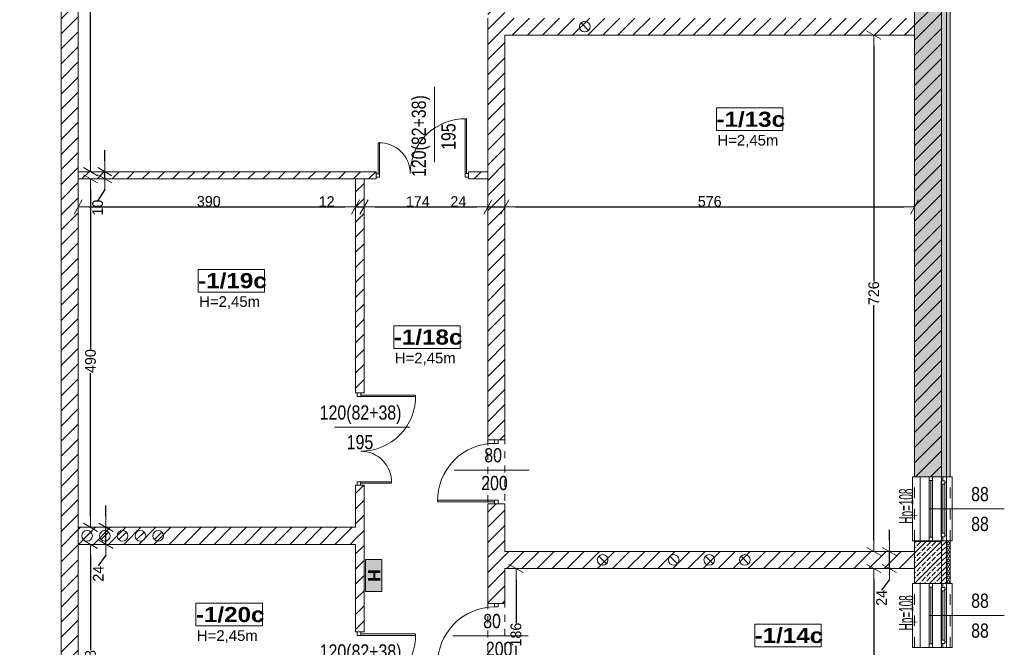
# Model space of a CAD drawing. Header units: millimetres. Extents: x -44596 to 32114, y 34976 to 82978.
# Tile 62 of 63: x 29609 to 30994, y 57358 to 58240. Entities that reach past the tile are written whole.
import ezdxf

# ---------------------------------------------------------------- set-up
doc = ezdxf.new("R2010")
doc.units = ezdxf.units.MM
doc.header["$MEASUREMENT"] = 0
doc.linetypes.add('1 LINIA PRZERYWANA', pattern=[30, 15, -15])
doc.linetypes.add('Dashed-002', pattern=[20, 10, -10])
for name, color, linetype in [('410-Fundamenty', 7, 'Continuous'), ('499-Wymiary i opisy', 7, 'Continuous'), ('MF-NR', 7, 'Continuous'), ('MF_AREA_BLOCK', 7, 'Continuous'), ('MF_KRESKOWANIE', 7, 'Continuous'), ('MF_NR', 7, 'Continuous'), ('MF_OKNA', 7, 'Continuous'), ('MF_OKNA opisy', 7, 'Continuous'), ('MF_OPISY', 7, 'Continuous'), ('MF_przerywana', 7, 'Continuous'), ('MF_SCIANY_DZIAL', 7, 'Continuous'), ('MF_SCIANY_KONSTR', 7, 'Continuous'), ('MF_WIDOK', 7, 'Continuous'), ('MF_WYM_DUŻE', 7, 'Continuous')]:
    doc.layers.add(name, color=color, linetype=linetype)
doc.styles.add('GENERATED_STYLE_2', font='txt')
doc.styles.add('GENERATED_STYLE_4', font='txt')
doc.styles.add('GENERATED_STYLE_5', font='txt')
doc.styles.add('GENERATED_STYLE_6', font='txt')
doc.dimstyles.new('GENERATED_STYLE__1', dxfattribs={"dimtxt": 15, "dimasz": 15.2, "dimexe": 0.18, "dimexo": 0.0625, "dimgap": 0.09, "dimtad": 1, "dimtih": 1, "dimtoh": 1, "dimdec": 0, "dimzin": 0, "dimdsep": 46, "dimtxsty": 'GENERATED_STYLE_2', "dimblk": 'ARROWHEAD_2', "dimblk1": 'ARROWHEAD_2', "dimblk2": 'ARROWHEAD_2', "dimcen": 0.09, "dimse1": 1, "dimse2": 1, "dimclrd": 7, "dimclre": 7, "dimclrt": 7, "dimadec": 0, "dimazin": 0, "dimtfac": 1, "dimtdec": 4, "dimtmove": 0, "dimatfit": 3, "dimfxl": 1, "dimtolj": 1, "dimtzin": 0, "dimarcsym": 0})
doc.dimstyles.new('GENERATED_STYLE__2', dxfattribs={"dimtxt": 16, "dimasz": 6.08, "dimexe": 0.18, "dimexo": 0.0625, "dimgap": 0.09, "dimtad": 1, "dimdec": 0, "dimzin": 0, "dimdsep": 46, "dimtxsty": 'GENERATED_STYLE_4', "dimblk": 'ARROWHEAD_2', "dimblk1": 'ARROWHEAD_2', "dimblk2": 'ARROWHEAD_2', "dimcen": 0.09, "dimse1": 1, "dimse2": 1, "dimclrd": 7, "dimclre": 7, "dimclrt": 7, "dimadec": 0, "dimazin": 0, "dimtfac": 1, "dimtdec": 4, "dimtmove": 0, "dimatfit": 3, "dimfxl": 1, "dimtolj": 1, "dimtzin": 0, "dimarcsym": 0})
doc.dimstyles.new('GENERATED_STYLE__6', dxfattribs={"dimtxt": 15, "dimasz": 15.2, "dimexe": 0.18, "dimexo": 0.0625, "dimgap": 0.09, "dimtad": 1, "dimdec": 0, "dimzin": 0, "dimdsep": 46, "dimtxsty": 'GENERATED_STYLE_2', "dimblk": 'ARROWHEAD_2', "dimblk1": 'ARROWHEAD_2', "dimblk2": 'ARROWHEAD_2', "dimcen": 0.09, "dimse1": 1, "dimse2": 1, "dimclrd": 7, "dimclre": 7, "dimclrt": 7, "dimadec": 0, "dimazin": 0, "dimtfac": 1, "dimtdec": 4, "dimtmove": 0, "dimatfit": 3, "dimfxl": 1, "dimtolj": 1, "dimtzin": 0, "dimarcsym": 0})
pattern_1 = [(45, (5608535.791, 4486378.817), (-10.606601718, 10.606601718), [])]
pattern_2 = [(90, (5608535.7913, 4486378.8167), (-3.4641016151, 0), [2, -4]), (90, (5608534.0592, 4486381.8167), (-3.4641016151, 0), [2, -4]), (150, (5608535.7913, 4486380.8167), (1.7320508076, 3), [2, -4]), (150, (5608532.3272, 4486380.8167), (1.7320508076, 3), [2, -4]), (210, (5608535.7913, 4486378.8167), (-1.7320508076, 3), [2, -4]), (210, (5608532.3272, 4486378.8167), (-1.7320508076, 3), [2, -4])]
pattern_3 = [(45, (5608535.791, 4486378.817), (-7.071067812, 7.071067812), [7.5, -2.5]), (45, (5608535.791, 4486385.888), (-7.071067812, 7.071067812), [7.5, -2.5])]

# ---------------------------------------------------------------- blocks, each defined once
blk = doc.blocks.new('ARROWHEAD_2')
at = {"color": 0, "linetype": 'Continuous', "lineweight": 0}
for p, q in [((0, 0), (-1, 0)), ((-0.378, -0.655), (0.378, 0.655))]:
    blk.add_line(p, q, dxfattribs=at)
blk = doc.blocks.new('*D57')
at = {"layer": '499-Wymiary i opisy', "color": 7, "linetype": 'Continuous', "lineweight": -2}
for p, q in [((29570.7, 58515.4), (29570.7, 57943.2)), ((29570.7, 57326.6), (29570.7, 57907.6))]:
    blk.add_line(p, q, dxfattribs=at)
at = {"layer": 'Defpoints', "color": 0}
for p in [(29570.7, 58521.5), (29667.2, 58521.5), (29641.2, 57320.5)]:
    blk.add_point(p, dxfattribs=at)
at = {"layer": '499-Wymiary i opisy', "color": 7, "lineweight": -2, "xscale": 6.080000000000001, "yscale": 6.080000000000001, "zscale": 6.080000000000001}
for p, rotation in [((29570.7, 58521.5), 90), ((29570.7, 57320.5), 270)]:
    blk.add_blockref('ARROWHEAD_2', p, dxfattribs=dict(at, rotation=rotation))
at = {"layer": '499-Wymiary i opisy', "color": 7, "lineweight": 13, "insert": (29570.7, 57925.4), "char_height": 16, "attachment_point": 5, "rotation": 90, "style": 'GENERATED_STYLE_4'}
blk.add_mtext('\\A1;1201', dxfattribs=at)
blk = doc.blocks.new('*D58')
at = {"layer": 'Defpoints', "color": 0}
for p in [(30810, 57468.5), (30867.2, 57468.5), (30867.2, 57028.5)]:
    blk.add_point(p, dxfattribs=at)
at = {"layer": 'MF_WYM_DUŻE', "color": 7, "linetype": 'Continuous', "lineweight": -2}
for p, q in [((30810, 57453.3), (30810, 57254.1)), ((30810, 57043.7), (30810, 57220.3))]:
    blk.add_line(p, q, dxfattribs=at)
at = {"layer": 'MF_WYM_DUŻE', "color": 7, "lineweight": -2, "xscale": 15.2, "yscale": 15.2, "zscale": 15.2}
for p, rotation in [((30810, 57468.5), 90), ((30810, 57028.5), 270)]:
    blk.add_blockref('ARROWHEAD_2', p, dxfattribs=dict(at, rotation=rotation))
at = {"layer": 'MF_WYM_DUŻE', "color": 7, "lineweight": 13, "insert": (30810, 57237.2), "char_height": 15, "attachment_point": 5, "rotation": 90, "style": 'GENERATED_STYLE_2'}
blk.add_mtext('\\A1;440', dxfattribs=at)
blk = doc.blocks.new('*D59')
at = {"layer": 'Defpoints', "color": 0}
for p in [(30831.9, 57492.5), (30867.2, 57492.5), (30867.2, 57468.5)]:
    blk.add_point(p, dxfattribs=at)
at = {"layer": 'MF_WYM_DUŻE', "color": 7, "linetype": 'Continuous', "lineweight": -2}
for p, q in [((30831.9, 57507.7), (30831.9, 57522.9)), ((30831.9, 57468.5), (30831.9, 57492.5)), ((30831.9, 57453.3), (30820.9, 57438.1))]:
    blk.add_line(p, q, dxfattribs=at)
at = {"layer": 'MF_WYM_DUŻE', "color": 7, "lineweight": -2, "xscale": 15.2, "yscale": 15.2, "zscale": 15.2}
for p, rotation in [((30831.9, 57492.5), 270), ((30831.9, 57468.5), 90)]:
    blk.add_blockref('ARROWHEAD_2', p, dxfattribs=dict(at, rotation=rotation))
at = {"layer": 'MF_WYM_DUŻE', "color": 7, "lineweight": 13, "insert": (30820.9, 57427.2), "char_height": 15, "attachment_point": 5, "rotation": 90, "style": 'GENERATED_STYLE_2'}
blk.add_mtext('\\A1;24', dxfattribs=at)
blk = doc.blocks.new('*D60')
at = {"layer": 'Defpoints', "color": 0}
for p in [(30810, 58218.5), (30867.2, 58218.5), (30867.2, 57492.5)]:
    blk.add_point(p, dxfattribs=at)
at = {"layer": 'MF_WYM_DUŻE', "color": 7, "linetype": 'Continuous', "lineweight": -2}
for p, q in [((30810, 58203.3), (30810, 57872.2)), ((30810, 57507.7), (30810, 57839))]:
    blk.add_line(p, q, dxfattribs=at)
at = {"layer": 'MF_WYM_DUŻE', "color": 7, "lineweight": -2, "xscale": 15.2, "yscale": 15.2, "zscale": 15.2}
for p, rotation in [((30810, 58218.5), 90), ((30810, 57492.5), 270)]:
    blk.add_blockref('ARROWHEAD_2', p, dxfattribs=dict(at, rotation=rotation))
at = {"layer": 'MF_WYM_DUŻE', "color": 7, "lineweight": 13, "insert": (30810, 57855.6), "char_height": 15, "attachment_point": 5, "rotation": 90, "style": 'GENERATED_STYLE_2'}
blk.add_mtext('\\A1;726', dxfattribs=at)
blk = doc.blocks.new('*D65')
at = {"layer": 'Defpoints', "color": 0}
for p in [(30291.2, 57468.5), (30306.9, 57468.5), (30291.2, 57282.5)]:
    blk.add_point(p, dxfattribs=at)
at = {"layer": 'MF_WYM_DUŻE', "color": 7, "linetype": 'Continuous', "lineweight": -2}
for p, q in [((30306.9, 57453.3), (30306.9, 57391.5)), ((30306.9, 57297.7), (30306.9, 57359.6))]:
    blk.add_line(p, q, dxfattribs=at)
at = {"layer": 'MF_WYM_DUŻE', "color": 7, "lineweight": -2, "xscale": 15.2, "yscale": 15.2, "zscale": 15.2}
for p, rotation in [((30306.9, 57468.5), 90), ((30306.9, 57282.5), 270)]:
    blk.add_blockref('ARROWHEAD_2', p, dxfattribs=dict(at, rotation=rotation))
at = {"layer": 'MF_WYM_DUŻE', "color": 7, "lineweight": 13, "insert": (30306.9, 57375.6), "char_height": 15, "attachment_point": 5, "rotation": 90, "style": 'GENERATED_STYLE_2'}
blk.add_mtext('\\A1;186', dxfattribs=at)
blk = doc.blocks.new('*D68')
at = {"layer": 'Defpoints', "color": 0}
for p in [(29691.2, 57502.5), (29708.6, 57502.5), (29691.2, 57194.5)]:
    blk.add_point(p, dxfattribs=at)
at = {"layer": 'MF_WYM_DUŻE', "color": 7, "linetype": 'Continuous', "lineweight": -2}
for p, q in [((29708.6, 57487.3), (29708.6, 57353.9)), ((29708.6, 57209.7), (29708.6, 57320.5))]:
    blk.add_line(p, q, dxfattribs=at)
at = {"layer": 'MF_WYM_DUŻE', "color": 7, "lineweight": -2, "xscale": 15.2, "yscale": 15.2, "zscale": 15.2}
for p, rotation in [((29708.6, 57502.5), 90), ((29708.6, 57194.5), 270)]:
    blk.add_blockref('ARROWHEAD_2', p, dxfattribs=dict(at, rotation=rotation))
at = {"layer": 'MF_WYM_DUŻE', "color": 7, "lineweight": 13, "insert": (29708.6, 57337.2), "char_height": 15, "attachment_point": 5, "rotation": 90, "style": 'GENERATED_STYLE_2'}
blk.add_mtext('\\A1;308', dxfattribs=at)
blk = doc.blocks.new('*D69')
at = {"layer": 'Defpoints', "color": 0}
for p in [(29691.2, 57526.5), (29730.4, 57526.5), (29691.2, 57502.5)]:
    blk.add_point(p, dxfattribs=at)
at = {"layer": 'MF_WYM_DUŻE', "color": 7, "linetype": 'Continuous', "lineweight": -2}
for p, q in [((29730.4, 57541.7), (29730.4, 57556.9)), ((29730.4, 57502.5), (29730.4, 57526.5)), ((29730.4, 57487.3), (29719.5, 57472.1))]:
    blk.add_line(p, q, dxfattribs=at)
at = {"layer": 'MF_WYM_DUŻE', "color": 7, "lineweight": -2, "xscale": 15.2, "yscale": 15.2, "zscale": 15.2}
for p, rotation in [((29730.4, 57526.5), 270), ((29730.4, 57502.5), 90)]:
    blk.add_blockref('ARROWHEAD_2', p, dxfattribs=dict(at, rotation=rotation))
at = {"layer": 'MF_WYM_DUŻE', "color": 7, "lineweight": 13, "insert": (29719.5, 57461.2), "char_height": 15, "attachment_point": 5, "rotation": 90, "style": 'GENERATED_STYLE_2'}
blk.add_mtext('\\A1;24', dxfattribs=at)
blk = doc.blocks.new('*D70')
at = {"layer": 'Defpoints', "color": 0}
for p in [(29691.2, 58016.5), (29708.6, 58016.5), (29691.2, 57526.5)]:
    blk.add_point(p, dxfattribs=at)
at = {"layer": 'MF_WYM_DUŻE', "color": 7, "linetype": 'Continuous', "lineweight": -2}
for p, q in [((29708.6, 58001.3), (29708.6, 57777.1)), ((29708.6, 57541.7), (29708.6, 57743.3))]:
    blk.add_line(p, q, dxfattribs=at)
at = {"layer": 'MF_WYM_DUŻE', "color": 7, "lineweight": -2, "xscale": 15.2, "yscale": 15.2, "zscale": 15.2}
for p, rotation in [((29708.6, 58016.5), 90), ((29708.6, 57526.5), 270)]:
    blk.add_blockref('ARROWHEAD_2', p, dxfattribs=dict(at, rotation=rotation))
at = {"layer": 'MF_WYM_DUŻE', "color": 7, "lineweight": 13, "insert": (29708.6, 57760.2), "char_height": 15, "attachment_point": 5, "rotation": 90, "style": 'GENERATED_STYLE_2'}
blk.add_mtext('\\A1;490', dxfattribs=at)
blk = doc.blocks.new('*D71')
at = {"layer": 'Defpoints', "color": 0}
for p in [(29691.2, 58026.5), (29728.8, 58026.5), (29691.2, 58016.5)]:
    blk.add_point(p, dxfattribs=at)
at = {"layer": 'MF_WYM_DUŻE', "color": 7, "linetype": 'Continuous', "lineweight": -2}
for p, q in [((29728.8, 58041.7), (29728.8, 58056.9)), ((29728.8, 58016.5), (29728.8, 58026.5)), ((29728.8, 58001.3), (29718.7, 57986.1))]:
    blk.add_line(p, q, dxfattribs=at)
at = {"layer": 'MF_WYM_DUŻE', "color": 7, "lineweight": -2, "xscale": 15.2, "yscale": 15.2, "zscale": 15.2}
for p, rotation in [((29728.8, 58026.5), 270), ((29728.8, 58016.5), 90)]:
    blk.add_blockref('ARROWHEAD_2', p, dxfattribs=dict(at, rotation=rotation))
at = {"layer": 'MF_WYM_DUŻE', "color": 7, "lineweight": 13, "insert": (29718.7, 57976), "char_height": 15, "attachment_point": 5, "rotation": 90, "style": 'GENERATED_STYLE_2'}
blk.add_mtext('\\A1;10', dxfattribs=at)
blk = doc.blocks.new('*D72')
at = {"layer": 'Defpoints', "color": 0}
for p in [(29691.2, 58521.5), (29708.6, 58521.5), (29691.2, 58026.5)]:
    blk.add_point(p, dxfattribs=at)
at = {"layer": 'MF_WYM_DUŻE', "color": 7, "linetype": 'Continuous', "lineweight": -2}
for p, q in [((29708.6, 58506.3), (29708.6, 58291.1)), ((29708.6, 58041.7), (29708.6, 58257.1))]:
    blk.add_line(p, q, dxfattribs=at)
at = {"layer": 'MF_WYM_DUŻE', "color": 7, "lineweight": -2, "xscale": 15.2, "yscale": 15.2, "zscale": 15.2}
for p, rotation in [((29708.6, 58521.5), 90), ((29708.6, 58026.5), 270)]:
    blk.add_blockref('ARROWHEAD_2', p, dxfattribs=dict(at, rotation=rotation))
at = {"layer": 'MF_WYM_DUŻE', "color": 7, "lineweight": 13, "insert": (29708.6, 58274.1), "char_height": 15, "attachment_point": 5, "rotation": 90, "style": 'GENERATED_STYLE_2'}
blk.add_mtext('\\A1;495', dxfattribs=at)
blk = doc.blocks.new('*D73')
at = {"layer": 'Defpoints', "color": 0}
for p in [(30081.2, 57976.9), (29691.2, 57526.5), (30081.2, 57526.5)]:
    blk.add_point(p, dxfattribs=at)
at = {"layer": 'MF_WYM_DUŻE', "color": 7, "linetype": 'Continuous', "lineweight": -2}
blk.add_line((29706.4, 57976.9), (30066, 57976.9), dxfattribs=at)
at = {"layer": 'MF_WYM_DUŻE', "color": 7, "lineweight": -2, "xscale": 15.2, "yscale": 15.2, "zscale": 15.2, "rotation": 180}
blk.add_blockref('ARROWHEAD_2', (29691.2, 57976.9), dxfattribs=at)
at = {"layer": 'MF_WYM_DUŻE', "color": 7, "lineweight": -2, "xscale": 15.2, "yscale": 15.2, "zscale": 15.2}
blk.add_blockref('ARROWHEAD_2', (30081.2, 57976.9), dxfattribs=at)
at = {"layer": 'MF_WYM_DUŻE', "color": 7, "lineweight": 13, "insert": (29874.9, 57984.7), "char_height": 15, "attachment_point": 5, "style": 'GENERATED_STYLE_2'}
blk.add_mtext('\\A1;390', dxfattribs=at)
blk = doc.blocks.new('*D74')
at = {"layer": 'Defpoints', "color": 0}
for p in [(30093.2, 57976.9), (30093.2, 57585.5), (30081.2, 57526.5)]:
    blk.add_point(p, dxfattribs=at)
at = {"layer": 'MF_WYM_DUŻE', "color": 7, "linetype": 'Continuous', "lineweight": -2}
for p, q in [((30030.8, 57976.9), (30050.8, 57976.9)), ((30050.8, 57976.9), (30066, 57976.9)), ((30081.2, 57976.9), (30093.2, 57976.9)), ((30108.4, 57976.9), (30123.6, 57976.9))]:
    blk.add_line(p, q, dxfattribs=at)
at = {"layer": 'MF_WYM_DUŻE', "color": 7, "lineweight": -2, "xscale": 15.2, "yscale": 15.2, "zscale": 15.2}
blk.add_blockref('ARROWHEAD_2', (30081.2, 57976.9), dxfattribs=at)
at = {"layer": 'MF_WYM_DUŻE', "color": 7, "lineweight": -2, "xscale": 15.2, "yscale": 15.2, "zscale": 15.2, "rotation": 180}
blk.add_blockref('ARROWHEAD_2', (30093.2, 57976.9), dxfattribs=at)
at = {"layer": 'MF_WYM_DUŻE', "color": 7, "lineweight": 13, "insert": (30040.7, 57984.5), "char_height": 15, "attachment_point": 5, "style": 'GENERATED_STYLE_2'}
blk.add_mtext('\\A1;12', dxfattribs=at)
blk = doc.blocks.new('*D75')
at = {"layer": 'Defpoints', "color": 0}
for p in [(30267.2, 57976.9), (30093.2, 57585.5), (30267.2, 57419.5)]:
    blk.add_point(p, dxfattribs=at)
at = {"layer": 'MF_WYM_DUŻE', "color": 7, "linetype": 'Continuous', "lineweight": -2}
blk.add_line((30108.4, 57976.9), (30252, 57976.9), dxfattribs=at)
at = {"layer": 'MF_WYM_DUŻE', "color": 7, "lineweight": -2, "xscale": 15.2, "yscale": 15.2, "zscale": 15.2, "rotation": 180}
blk.add_blockref('ARROWHEAD_2', (30093.2, 57976.9), dxfattribs=at)
at = {"layer": 'MF_WYM_DUŻE', "color": 7, "lineweight": -2, "xscale": 15.2, "yscale": 15.2, "zscale": 15.2}
blk.add_blockref('ARROWHEAD_2', (30267.2, 57976.9), dxfattribs=at)
at = {"layer": 'MF_WYM_DUŻE', "color": 7, "lineweight": 13, "insert": (30168.9, 57984.5), "char_height": 15, "attachment_point": 5, "style": 'GENERATED_STYLE_2'}
blk.add_mtext('\\A1;174', dxfattribs=at)
blk = doc.blocks.new('*D76')
at = {"layer": 'Defpoints', "color": 0}
for p in [(30291.2, 57976.9), (30291.2, 57492.5), (30267.2, 57419.5)]:
    blk.add_point(p, dxfattribs=at)
at = {"layer": 'MF_WYM_DUŻE', "color": 7, "linetype": 'Continuous', "lineweight": -2}
for p, q in [((30215, 57976.9), (30236.8, 57976.9)), ((30236.8, 57976.9), (30252, 57976.9)), ((30267.2, 57976.9), (30291.2, 57976.9)), ((30306.4, 57976.9), (30321.6, 57976.9))]:
    blk.add_line(p, q, dxfattribs=at)
at = {"layer": 'MF_WYM_DUŻE', "color": 7, "lineweight": -2, "xscale": 15.2, "yscale": 15.2, "zscale": 15.2}
blk.add_blockref('ARROWHEAD_2', (30267.2, 57976.9), dxfattribs=at)
at = {"layer": 'MF_WYM_DUŻE', "color": 7, "lineweight": -2, "xscale": 15.2, "yscale": 15.2, "zscale": 15.2, "rotation": 180}
blk.add_blockref('ARROWHEAD_2', (30291.2, 57976.9), dxfattribs=at)
at = {"layer": 'MF_WYM_DUŻE', "color": 7, "lineweight": 13, "insert": (30225.9, 57984.5), "char_height": 15, "attachment_point": 5, "style": 'GENERATED_STYLE_2'}
blk.add_mtext('\\A1;24', dxfattribs=at)
blk = doc.blocks.new('*D77')
at = {"layer": 'Defpoints', "color": 0}
for p in [(30867.2, 57976.9), (30291.2, 57492.5), (30867.2, 57492.5)]:
    blk.add_point(p, dxfattribs=at)
at = {"layer": 'MF_WYM_DUŻE', "color": 7, "linetype": 'Continuous', "lineweight": -2}
blk.add_line((30306.4, 57976.9), (30852, 57976.9), dxfattribs=at)
at = {"layer": 'MF_WYM_DUŻE', "color": 7, "lineweight": -2, "xscale": 15.2, "yscale": 15.2, "zscale": 15.2, "rotation": 180}
blk.add_blockref('ARROWHEAD_2', (30291.2, 57976.9), dxfattribs=at)
at = {"layer": 'MF_WYM_DUŻE', "color": 7, "lineweight": -2, "xscale": 15.2, "yscale": 15.2, "zscale": 15.2}
blk.add_blockref('ARROWHEAD_2', (30867.2, 57976.9), dxfattribs=at)
at = {"layer": 'MF_WYM_DUŻE', "color": 7, "lineweight": 13, "insert": (30579.3, 57984.7), "char_height": 15, "attachment_point": 5, "style": 'GENERATED_STYLE_2'}
blk.add_mtext('\\A1;576', dxfattribs=at)
blk = doc.blocks.new('Okno 21')
at = {"layer": '410-Fundamenty', "color": 5, "linetype": 'Continuous', "lineweight": 13}
for p, q in [((-45, 40), (-45, 43)), ((-45, 43), (45, 43)), ((45, 43), (45, 40)), ((-45, 0), (-39.5, 0)), ((-39.5, 2.5), (-34.5, 2.5)), ((-39.5, -2.5), (-39.5, 2.5)), ((-39.5, 0), (-39.5, -2.5)), ((-34.5, 2.5), (34.5, 2.5)), ((-34.5, 2.5), (-34.5, -2.5)), ((-34.5, 2.5), (34.5, 2.5)), ((-34.5, 0), (34.5, 0)), ((34.5, -2.5), (34.5, 2.5)), ((34.5, 2.5), (39.5, 2.5)), ((39.5, 2.5), (39.5, -2.5)), ((39.5, -2.5), (39.5, 0)), ((39.5, 0), (45, 0)), ((-37, -5), (-45, -5)), ((-45, -10), (-45, -13)), ((-45, -13), (45, -13)), ((-39.5, -2.5), (-37, -2.5)), ((-34.5, -2.5), (-39.5, -2.5)), ((-37, -2.5), (-37, -5)), ((37, -5), (-37, -5)), ((34.5, -2.5), (-34.5, -2.5)), ((39.5, -2.5), (34.5, -2.5)), ((37, -5), (37, -2.5)), ((37, -2.5), (39.5, -2.5)), ((45, -5), (37, -5)), ((45, -13), (45, -10))]:
    blk.add_line(p, q, dxfattribs=at)
at = {"layer": '410-Fundamenty', "color": 5, "linetype": '1 LINIA PRZERYWANA', "lineweight": 13}
for p, q in [((-45, 40), (45, 40)), ((-45, -10), (45, -10))]:
    blk.add_line(p, q, dxfattribs=at)
at = {"layer": '410-Fundamenty', "color": 7, "linetype": 'Continuous', "lineweight": 13}
for p, q in [((-45, 15), (-45, 40)), ((45, 15), (45, 40)), ((-45, 10), (-45, 15)), ((45, 10), (45, 15)), ((-45, 0), (-45, 10)), ((-45, -5), (-45, 0)), ((-45, -5), (-45, 0)), ((45, 0), (45, 10)), ((45, -5), (45, 0)), ((45, -5), (45, 0)), ((-45, -10), (-45, -5)), ((45, -10), (45, -5))]:
    blk.add_line(p, q, dxfattribs=at)

msp = doc.modelspace()

# ---------------------------------------------------------------- hatches: boundary and pattern name
at = {"layer": '410-Fundamenty', "linetype": 'Continuous', "lineweight": 0}
h = msp.add_hatch(dxfattribs=at)
h.set_pattern_fill('Styropian', color=251, style=0, pattern_type=2)
h.set_pattern_definition(pattern_2)
h.paths.add_polyline_path([(30912.2, 59157.5), (30912.2, 57597.5), (30917.2, 57597.5), (30917.2, 59162.5)])
h = msp.add_hatch(dxfattribs=at)
h.set_pattern_fill('beton', color=251, style=0, pattern_type=2)
h.set_pattern_definition(pattern_3)
h.paths.add_polyline_path([(30897.2, 59142.5), (30897.2, 57597.5), (30912.2, 57597.5), (30912.2, 59157.5)])
h = msp.add_hatch(dxfattribs=at)
h.set_pattern_fill('beton', color=251, style=0, pattern_type=2)
h.set_pattern_definition(pattern_3)
h.paths.add_polyline_path([(30892.2, 59137.5), (30867.2, 59112.5), (30867.2, 57597.5), (30892.2, 57597.5)])
h = msp.add_hatch(dxfattribs=at)
h.set_pattern_fill('beton', color=251, style=0, pattern_type=2)
h.set_pattern_definition(pattern_3)
h.paths.add_polyline_path([(30892.2, 59137.5), (30892.2, 57597.5), (30897.2, 57597.5), (30897.2, 59142.5)])
h = msp.add_hatch(dxfattribs=at)
h.set_pattern_fill('beton', color=251, style=0, pattern_type=2)
h.set_pattern_definition(pattern_3)
h.paths.add_polyline_path([(30892.2, 57507.5), (30867.2, 57507.5), (30867.2, 57447.5), (30892.2, 57447.5)])
h = msp.add_hatch(dxfattribs=at)
h.set_pattern_fill('beton', color=251, style=0, pattern_type=2)
h.set_pattern_definition(pattern_3)
h.paths.add_polyline_path([(30892.2, 57507.5), (30892.2, 57447.5), (30897.2, 57447.5), (30897.2, 57507.5)])
h = msp.add_hatch(dxfattribs=at)
h.set_pattern_fill('beton', color=251, style=0, pattern_type=2)
h.set_pattern_definition(pattern_3)
h.paths.add_polyline_path([(30897.2, 57507.5), (30897.2, 57447.5), (30912.2, 57447.5), (30912.2, 57507.5)])
h = msp.add_hatch(dxfattribs=at)
h.set_pattern_fill('Styropian', color=251, style=0, pattern_type=2)
h.set_pattern_definition(pattern_2)
h.paths.add_polyline_path([(30912.2, 57447.5), (30917.2, 57447.5), (30917.2, 57507.5), (30912.2, 57507.5)])
at = {"layer": 'MF_KRESKOWANIE', "linetype": 'Continuous', "lineweight": 13}
h = msp.add_hatch(dxfattribs=at)
h.set_pattern_fill('bloczki_ceramiczne', color=251, style=0, pattern_type=2)
h.set_pattern_definition(pattern_1)
h.paths.add_polyline_path([(30267.2, 59112.5), (30267.2, 57649.5), (30291.2, 57649.5), (30291.2, 58937.5), (30291.2, 59112.5)])
h = msp.add_hatch(dxfattribs=at)
h.set_pattern_fill('bloczki_ceramiczne', color=251, style=0, pattern_type=2)
h.set_pattern_definition(pattern_1)
h.paths.add_polyline_path([(30905.2, 59112.5), (30867.2, 59112.5), (30867.2, 58242.5), (30291.2, 58242.5), (30291.2, 58218.5), (30867.2, 58218.5), (30867.2, 57762.5), (30867.2, 57597.5), (30905.2, 57597.5), (30905.2, 57762.5), (30905.2, 58254.8)])
h = msp.add_hatch(dxfattribs=at)
h.set_pattern_fill('bloczki_ceramiczne', color=251, style=0, pattern_type=2)
h.set_pattern_definition(pattern_1)
h.paths.add_polyline_path([(29665.2, 57320.5), (29641.2, 57320.5), (29641.2, 56720.5), (29438.2, 56720.5), (28989.2, 56720.5), (28989.2, 56696.5), (29037.2, 56696.5), (29037.2, 56596.5), (29061.2, 56596.5), (29061.2, 56696.5), (29438.2, 56696.5), (29641.2, 56696.5), (29641.2, 56678.5), (29679.2, 56678.5), (29679.2, 56696.5), (30162.2, 56696.5), (30162.2, 56734.5), (29691.2, 56734.5), (29691.2, 56736.5), (29691.2, 58082.5), (29691.2, 58507.5), (29691.2, 58521.5), (30267.2, 58521.5), (30267.2, 58545.5), (29691.2, 58545.5), (28797.2, 58545.5), (28797.2, 58521.5), (29667.2, 58521.5), (29667.2, 58507.5), (29667.2, 57320.5)])
h = msp.add_hatch(dxfattribs=at)
h.set_pattern_fill('bloczki_ceramiczne', color=251, style=0, pattern_type=2)
h.set_pattern_definition(pattern_1)
h.paths.add_polyline_path([(30110.2, 58026.5), (29691.2, 58026.5), (29691.2, 58016.5), (30110.2, 58016.5)])
h = msp.add_hatch(dxfattribs=at)
h.set_pattern_fill('bloczki_ceramiczne', color=251, style=0, pattern_type=2)
h.set_pattern_definition(pattern_1)
h.paths.add_polyline_path([(30267.2, 58026.5), (30240.2, 58026.5), (30240.2, 58016.5), (30267.2, 58016.5)])
h = msp.add_hatch(dxfattribs=at)
h.set_pattern_fill('bloczki_ceramiczne', color=251, style=0, pattern_type=2)
h.set_pattern_definition(pattern_1)
h.paths.add_polyline_path([(30093.2, 57715.5), (30093.2, 58016.5), (30081.2, 58016.5), (30081.2, 57715.5)])
h = msp.add_hatch(dxfattribs=at)
h.set_pattern_fill('bloczki_ceramiczne', color=251, style=0, pattern_type=2)
h.set_pattern_definition(pattern_1)
h.paths.add_polyline_path([(30081.2, 57585.5), (30081.2, 57379.5), (30093.2, 57379.5), (30093.2, 57585.5)])
h = msp.add_hatch(dxfattribs=at)
h.set_pattern_fill('bloczki_ceramiczne', color=251, style=0, pattern_type=2)
h.set_pattern_definition(pattern_1)
h.paths.add_polyline_path([(30291.2, 57468.5), (30867.2, 57468.5), (30867.2, 57492.5), (30291.2, 57492.5), (30291.2, 57559.5), (30267.2, 57559.5), (30267.2, 57419.5), (30291.2, 57419.5)])
h = msp.add_hatch(dxfattribs=at)
h.set_pattern_fill('bloczki_ceramiczne', color=251, style=0, pattern_type=2)
h.set_pattern_definition(pattern_1)
h.paths.add_polyline_path([(30081.2, 57502.5), (30081.2, 57526.5), (29691.2, 57526.5), (29691.2, 57502.5)])
h = msp.add_hatch(dxfattribs=at)
h.set_pattern_fill('bloczki_ceramiczne', color=251, style=0, pattern_type=2)
h.set_pattern_definition(pattern_1)
h.paths.add_polyline_path([(30867.2, 57447.5), (30905.2, 57447.5), (30905.2, 57506.3), (30867.2, 57506.3)])
msp.add_hatch(color=251, dxfattribs=at).paths.add_polyline_path([(30118.3, 57436), (30118.3, 57481.3), (30095.2, 57481.3), (30095.2, 57436)])

# ---------------------------------------------------------------- linework, layer by layer
at = {"layer": '410-Fundamenty', "color": 251, "linetype": 'Continuous', "lineweight": 13}
for p, q in [((30912.2, 57597.5), (30912.2, 59157.5)), ((30892.2, 57597.5), (30867.2, 57597.5)), ((30897.2, 57597.5), (30892.2, 57597.5)), ((30907.2, 57597.5), (30897.2, 57597.5)), ((30912.2, 57597.5), (30907.2, 57597.5)), ((30917.2, 57597.5), (30912.2, 57597.5)), ((30892.2, 57507.5), (30867.2, 57507.5)), ((30897.2, 57507.5), (30892.2, 57507.5)), ((30907.2, 57507.5), (30897.2, 57507.5)), ((30912.2, 57507.5), (30907.2, 57507.5)), ((30912.2, 57447.5), (30912.2, 57507.5)), ((30917.2, 57507.5), (30912.2, 57507.5)), ((30892.2, 57447.5), (30867.2, 57447.5)), ((30897.2, 57447.5), (30892.2, 57447.5)), ((30907.2, 57447.5), (30897.2, 57447.5)), ((30912.2, 57447.5), (30907.2, 57447.5)), ((30917.2, 57447.5), (30912.2, 57447.5))]:
    msp.add_line(p, q, dxfattribs=at)
at = {"layer": '410-Fundamenty', "color": 251, "linetype": 'Continuous', "lineweight": 13, "flags": 128}
for points in [[(30917.2, 57597.5), (30917.2, 59162.5)], [(30867.2, 59112.5), (30867.2, 57597.5)], [(30867.2, 57507.5), (30867.2, 57447.5)], [(30917.2, 57447.5), (30917.2, 57507.5)]]:
    msp.add_lwpolyline(points, dxfattribs=at)
at = {"layer": 'MF-NR', "color": 251, "linetype": 'Continuous', "lineweight": 13}
for p, q in [((30588.9, 58116.1), (30682.2, 58116.1)), ((30588.9, 58084.2), (30588.9, 58116.1)), ((30682.2, 58116.1), (30682.2, 58084.2)), ((29860.1, 57889.2), (29953.4, 57889.2)), ((29860.1, 57857.3), (29860.1, 57889.2)), ((29953.4, 57889.2), (29953.4, 57857.3)), ((30135.2, 57809.9), (30228.5, 57809.9)), ((30135.2, 57778), (30135.2, 57809.9)), ((30228.5, 57809.9), (30228.5, 57778)), ((29856.9, 57419.6), (29950.3, 57419.6)), ((29856.9, 57387.7), (29856.9, 57419.6)), ((29950.3, 57419.6), (29950.3, 57387.7)), ((30642.5, 57390.3), (30735.8, 57390.3)), ((30642.5, 57358.4), (30642.5, 57390.3)), ((30735.8, 57390.3), (30735.8, 57358.4))]:
    msp.add_line(p, q, dxfattribs=at)
at = {"layer": 'MF-NR', "color": 251, "linetype": 'Continuous', "lineweight": 13, "flags": 128}
for points in [[(30682.2, 58084.2), (30588.9, 58084.2)], [(29953.4, 57857.3), (29860.1, 57857.3)], [(30228.5, 57778), (30135.2, 57778)], [(29950.3, 57387.7), (29856.9, 57387.7)], [(30735.8, 57358.4), (30642.5, 57358.4)]]:
    msp.add_lwpolyline(points, dxfattribs=at)
at = {"layer": 'MF_AREA_BLOCK', "color": 251, "linetype": 'Continuous', "lineweight": 13}
for p, q in [((30398.4, 58235.8), (30409, 58225.2)), ((29698.4, 57509.2), (29709, 57519.8)), ((29723.4, 57509.2), (29734, 57519.8)), ((29748.4, 57509.2), (29759, 57519.8)), ((29773.4, 57509.2), (29784, 57519.8)), ((29798.4, 57509.2), (29809, 57519.8)), ((30423.4, 57485.8), (30434, 57475.2)), ((30523.4, 57485.8), (30534, 57475.2)), ((30573.4, 57485.8), (30584, 57475.2)), ((30623.4, 57485.8), (30634, 57475.2))]:
    msp.add_line(p, q, dxfattribs=at)
for centre in [(30403.7, 58230.5), (29703.7, 57514.5), (29728.7, 57514.5), (29753.7, 57514.5), (29778.7, 57514.5), (29803.7, 57514.5), (30428.7, 57480.5), (30528.7, 57480.5), (30578.7, 57480.5), (30628.7, 57480.5)]:
    msp.add_circle(centre, 7.5, dxfattribs=at)
at = {"layer": 'MF_OKNA', "color": 251, "linetype": 'Continuous', "lineweight": 13}
for p, q in [((30192.2, 58039.9), (30192.2, 58145.7)), ((30235.2, 58024), (30235.2, 58101)), ((30237.2, 58024), (30237.2, 58101)), ((30113.2, 58023.7), (30113.2, 58066.9)), ((30115.2, 58023.7), (30115.2, 58067)), ((30115.2, 58023.7), (30110.2, 58023.7)), ((30115.2, 58018.7), (30115.2, 58023.7)), ((30235.2, 58019), (30235.2, 58024)), ((30235.2, 58024), (30240.2, 58024)), ((30110.2, 58018.7), (30115.2, 58018.7)), ((30240.2, 58019), (30235.2, 58019)), ((30240.2, 58021.5), (30240.2, 58019)), ((30086.2, 57715.5), (30083.7, 57715.5)), ((30083.7, 57715.5), (30083.7, 57710.5)), ((30083.7, 57710.5), (30088.7, 57710.5)), ((30088.7, 57710.5), (30088.7, 57715.5)), ((30088.7, 57712.5), (30165.7, 57712.5)), ((30088.7, 57710.5), (30165.7, 57710.5)), ((30051.7, 57667.5), (30157.5, 57667.5)), ((30276.7, 57644.5), (30276.7, 57649.5)), ((30279.2, 57649.5), (30281.7, 57649.5)), ((30281.7, 57649.5), (30281.7, 57644.5)), ((30281.7, 57644.5), (30276.7, 57644.5)), ((30219.8, 57607), (30325.6, 57607)), ((30875.2, 57597.5), (30875.2, 57507.5)), ((30890.2, 57597.5), (30887.7, 57597.5)), ((30887.7, 57597.5), (30887.7, 57592.5)), ((30892.7, 57597.5), (30887.7, 57597.5)), ((30892.7, 57592.5), (30892.7, 57597.5)), ((30905.2, 57597.5), (30905.2, 57507.5)), ((30083.4, 57585.5), (30083.4, 57590.5)), ((30083.4, 57590.5), (30088.4, 57590.5)), ((30085.9, 57585.5), (30083.4, 57585.5)), ((30088.4, 57590.5), (30088.4, 57585.5)), ((30088.4, 57590.5), (30131.7, 57590.5)), ((30088.4, 57588.5), (30131.6, 57588.5)), ((30887.7, 57592.5), (30892.7, 57592.5)), ((30887.7, 57592.5), (30887.7, 57512.5)), ((30890.2, 57512.5), (30890.2, 57592.5)), ((30892.7, 57592.5), (30892.7, 57512.5)), ((30276.7, 57564.5), (30196.7, 57564.5)), ((30276.7, 57562.5), (30196.7, 57562.5)), ((30281.7, 57564.5), (30276.7, 57564.5)), ((30276.7, 57564.5), (30276.7, 57559.5)), ((30279.2, 57559.5), (30281.7, 57559.5)), ((30281.7, 57559.5), (30281.7, 57564.5)), ((30887.7, 57507.5), (30887.7, 57512.5)), ((30887.7, 57512.5), (30892.7, 57512.5)), ((30892.7, 57512.5), (30892.7, 57507.5)), ((30890.2, 57507.5), (30887.7, 57507.5)), ((30892.7, 57507.5), (30887.7, 57507.5)), ((30875.2, 57447.5), (30875.2, 57357.5)), ((30890.2, 57447.5), (30887.7, 57447.5)), ((30887.7, 57447.5), (30887.7, 57442.5)), ((30892.7, 57447.5), (30887.7, 57447.5)), ((30887.7, 57442.5), (30892.7, 57442.5)), ((30887.7, 57442.5), (30887.7, 57362.5)), ((30890.2, 57362.5), (30890.2, 57442.5)), ((30892.7, 57442.5), (30892.7, 57447.5)), ((30892.7, 57442.5), (30892.7, 57362.5)), ((30905.2, 57447.5), (30905.2, 57357.5)), ((30276.7, 57414.5), (30276.7, 57419.5)), ((30281.7, 57414.5), (30276.7, 57414.5)), ((30279.2, 57419.5), (30281.7, 57419.5)), ((30281.7, 57419.5), (30281.7, 57414.5)), ((30086.2, 57379.5), (30083.7, 57379.5)), ((30083.7, 57379.5), (30083.7, 57374.5)), ((30083.7, 57374.5), (30088.7, 57374.5)), ((30088.7, 57374.5), (30088.7, 57379.5)), ((30088.7, 57376.5), (30165.7, 57376.5)), ((30088.7, 57374.5), (30165.7, 57374.5)), ((30218.3, 57373.8), (30324.1, 57373.8)), ((30887.7, 57357.5), (30887.7, 57362.5)), ((30887.7, 57362.5), (30892.7, 57362.5)), ((30892.7, 57362.5), (30892.7, 57357.5))]:
    msp.add_line(p, q, dxfattribs=at)
for centre, radius, start, end in [((30235.2, 58024), 77, 88.5116, 180), ((30115.2, 58024), 43, 0, 92.6659), ((30088.7, 57710.5), 77, 270, 1.4884), ((30276.7, 57564.5), 80, 90, 181.4325), ((30088.7, 57590.5), 43, 357.3341, 90), ((30276.7, 57334.5), 80, 90, 181.4325), ((30088.7, 57374.5), 77, 270, 1.4884)]:
    msp.add_arc(centre, radius, start, end, dxfattribs=at)
at = {"layer": 'MF_OKNA opisy', "color": 251, "linetype": 'Continuous', "lineweight": 13}
for p, q in [((30887.7, 57552.5), (30993.5, 57552.5)), ((30887.7, 57402.5), (30993.5, 57402.5))]:
    msp.add_line(p, q, dxfattribs=at)
at = {"layer": 'MF_przerywana', "color": 251, "linetype": 'Dashed-002', "lineweight": 13, "flags": 128}
for points in [[(30267.2, 57649.5), (30291.2, 57649.5), (30291.2, 57559.5), (30267.2, 57559.5)], [(30267.2, 57419.5), (30291.2, 57419.5), (30291.2, 57329.5), (30267.2, 57329.5)]]:
    msp.add_lwpolyline(points, close=True, dxfattribs=at)
at = {"layer": 'MF_SCIANY_DZIAL', "color": 251, "linetype": 'Continuous', "lineweight": 13}
for p, q in [((29691.2, 58026.5), (30110.2, 58026.5)), ((30110.2, 58016.5), (30110.2, 58026.5)), ((30240.2, 58026.5), (30267.2, 58026.5)), ((30240.2, 58026.5), (30240.2, 58016.5)), ((29691.2, 58016.5), (30110.2, 58016.5)), ((30081.2, 57715.5), (30081.2, 58016.5)), ((30093.2, 58016.5), (30093.2, 57715.5)), ((30110.2, 58021.2), (30110.2, 58018.7)), ((30240.2, 58016.5), (30267.2, 58016.5)), ((30081.2, 57715.5), (30093.2, 57715.5)), ((30093.2, 57585.5), (30081.2, 57585.5)), ((30081.2, 57526.5), (30081.2, 57585.5)), ((30093.2, 57585.5), (30093.2, 57379.5)), ((30081.2, 57379.5), (30081.2, 57502.5)), ((30081.2, 57379.5), (30093.2, 57379.5))]:
    msp.add_line(p, q, dxfattribs=at)
at = {"layer": 'MF_SCIANY_KONSTR', "color": 251, "linetype": 'Continuous', "lineweight": 13}
for p, q in [((29667.2, 57320.5), (29667.2, 58507.5)), ((29691.2, 58507.5), (29691.2, 58082.5)), ((30905.2, 58254.8), (30905.2, 57762.5)), ((30267.2, 58242.5), (30267.2, 58101.5)), ((30291.2, 58101.5), (30291.2, 58218.5)), ((30867.2, 58218.5), (30291.2, 58218.5)), ((30867.2, 58218.5), (30867.2, 57762.5)), ((30267.2, 58101.5), (30267.2, 57649.5)), ((30291.2, 57649.5), (30291.2, 58101.5)), ((29691.2, 58082.5), (29691.2, 56734.5)), ((30240.2, 58016.5), (30240.2, 58026.5)), ((30867.2, 57762.5), (30867.2, 57597.5)), ((30905.2, 57762.5), (30905.2, 57597.5)), ((30291.2, 57649.5), (30267.2, 57649.5)), ((30905.2, 57597.5), (30867.2, 57597.5)), ((30267.2, 57559.5), (30267.2, 57462.5)), ((30267.2, 57559.5), (30291.2, 57559.5)), ((30267.2, 57419.5), (30267.2, 57559.5)), ((30291.2, 57559.5), (30291.2, 57492.5)), ((29691.2, 57526.5), (30081.2, 57526.5)), ((29691.2, 57502.5), (30081.2, 57502.5)), ((30867.2, 57506.3), (30867.2, 57492.5)), ((30905.2, 57506.3), (30867.2, 57506.3)), ((30905.2, 57506.3), (30905.2, 57447.5)), ((30867.2, 57492.5), (30291.2, 57492.5)), ((30867.2, 57468.5), (30291.2, 57468.5)), ((30291.2, 57419.5), (30291.2, 57468.5)), ((30867.2, 57468.5), (30867.2, 57447.5)), ((30905.2, 57447.5), (30867.2, 57447.5)), ((30267.2, 57419.5), (30291.2, 57419.5))]:
    msp.add_line(p, q, dxfattribs=at)
at = {"layer": 'MF_WIDOK', "color": 251, "linetype": 'Continuous', "lineweight": 15, "flags": 128}
for points in [[(30588.9, 58116.1), (30682.2, 58116.1), (30682.2, 58084.2), (30588.9, 58084.2)], [(29860.1, 57889.2), (29953.4, 57889.2), (29953.4, 57857.3), (29860.1, 57857.3)], [(30135.2, 57809.9), (30228.5, 57809.9), (30228.5, 57778), (30135.2, 57778)], [(29856.9, 57419.6), (29950.3, 57419.6), (29950.3, 57387.7), (29856.9, 57387.7)], [(30642.5, 57390.3), (30735.8, 57390.3), (30735.8, 57358.4), (30642.5, 57358.4)]]:
    msp.add_lwpolyline(points, close=True, dxfattribs=at)
at = {"layer": 'MF_WIDOK', "color": 251, "linetype": 'Continuous', "lineweight": 13, "flags": 128}
msp.add_lwpolyline([(30118.3, 57436), (30118.3, 57481.3), (30095.2, 57481.3), (30095.2, 57436)], close=True, dxfattribs=at)

# ---------------------------------------------------------------- block references
at = {"layer": '410-Fundamenty', "color": 251, "linetype": 'Continuous', "lineweight": 13, "zscale": 100, "rotation": 90}
for p in [(30907.2, 57552.5), (30907.2, 57402.5)]:
    msp.add_blockref('Okno 21', p, dxfattribs=at)

# ---------------------------------------------------------------- texts
at = {"layer": 'MF_NR', "color": 251, "linetype": 'Continuous', "lineweight": 13, "char_height": 21.262, "attachment_point": 7, "style": 'GENERATED_STYLE_6'}
for s, insert in [('\\A1;{\\pql;\\fArial Black|b0|i0|c238|p38;-1/13c}', (30588.8, 58089)), ('\\A1;{\\pql;\\fArial Black|b0|i0|c238|p38;-1/19c}', (29860, 57862.1)), ('\\A1;{\\pql;\\fArial Black|b0|i0|c238|p38;-1/18c}', (30135.1, 57782.7)), ('\\A1;{\\pql;\\fArial Black|b0|i0|c238|p38;-1/20c}', (29856.8, 57392.5)), ('\\A1;{\\pql;\\fArial Black|b0|i0|c238|p38;-1/14c}', (30642.4, 57363.1))]:
    msp.add_mtext(s, dxfattribs=dict(at, insert=insert))
at = {"layer": 'MF_OKNA', "color": 251, "linetype": 'Continuous', "lineweight": 13, "char_height": 20, "attachment_point": 4, "rotation": 90, "style": 'GENERATED_STYLE_2'}
for s, insert in [('\\A1;{\\W0.800000x;\\pql;\\fArial|b0|i0|c238|p38;120(82+38)}', (30173.2, 58019.1)), ('\\A1;{\\W0.800000x;\\pql;\\fArial|b0|i0|c238|p38;195}', (30212, 58057.2))]:
    msp.add_mtext(s, dxfattribs=dict(at, insert=insert))
at = {"layer": 'MF_OKNA', "color": 251, "linetype": 'Continuous', "lineweight": 13, "char_height": 20, "attachment_point": 4, "style": 'GENERATED_STYLE_2'}
for s, insert in [('\\A1;{\\W0.800000x;\\pql;\\fArial|b0|i0|c238|p38;120(82+38)}', (30030.9, 57684.9)), ('\\A1;{\\W0.800000x;\\pql;\\fArial|b0|i0|c238|p38;195}', (30068.9, 57646.1)), ('\\A1;{\\W0.800000x;\\pql;\\fArial|b0|i0|c238|p38;80}', (30262.3, 57627.7)), ('\\A1;{\\W0.800000x;\\pql;\\fArial|b0|i0|c238|p38;200}', (30258, 57588.6)), ('\\A1;{\\W0.800000x;\\pql;\\fArial|b0|i0|c238|p38;80}', (30260.8, 57394.5)), ('\\A1;{\\W0.800000x;\\pql;\\fArial|b0|i0|c238|p38;120(82+38)}', (30030.9, 57348.9)), ('\\A1;{\\W0.800000x;\\pql;\\fArial|b0|i0|c238|p38;200}', (30264.6, 57355.4))]:
    msp.add_mtext(s, dxfattribs=dict(at, insert=insert))
at = {"layer": 'MF_OKNA opisy', "color": 251, "linetype": 'Continuous', "lineweight": 13, "char_height": 20, "attachment_point": 4, "rotation": 90, "style": 'GENERATED_STYLE_2'}
for insert in [(30858.4, 57531.6), (30858.4, 57381.6)]:
    msp.add_mtext('\\A1;{\\W0.500000x;\\pql;\\fArial|b0|i0|c238|p38;Hp=108}', dxfattribs=dict(at, insert=insert))
at = {"layer": 'MF_OKNA opisy', "color": 251, "linetype": 'Continuous', "lineweight": 13, "char_height": 20, "attachment_point": 4, "style": 'GENERATED_STYLE_2'}
for insert in [(30946.9, 57573.1), (30946.9, 57531.1), (30946.9, 57423.1), (30946.9, 57381.1)]:
    msp.add_mtext('\\A1;{\\W0.800000x;\\pql;\\fArial|b0|i0|c238|p38;88}', dxfattribs=dict(at, insert=insert))
at = {"layer": 'MF_OPISY', "color": 251, "linetype": 'Continuous', "lineweight": 13, "char_height": 15, "attachment_point": 2, "style": 'GENERATED_STYLE_2'}
for insert in [(30633, 58078.3), (29904.2, 57851.4), (30179.3, 57772), (29901, 57381.7)]:
    msp.add_mtext('\\A1;{\\pqc;\\fArial|b0|i0|c238|p38;H=2,45m}', dxfattribs=dict(at, insert=insert))
at = {"layer": 'MF_OPISY', "color": 251, "linetype": 'Continuous', "lineweight": 13, "insert": (30107.4, 57458.7), "char_height": 17.5, "attachment_point": 5, "rotation": 270, "style": 'GENERATED_STYLE_5'}
msp.add_mtext('\\A1;{\\pqc;\\fArial|b1|i0|c238|p38;H}', dxfattribs=at)

# ---------------------------------------------------------------- dimensions: what is measured, and where the dimension line sits
at = {"layer": '499-Wymiary i opisy', "color": 251, "linetype": 'Continuous', "lineweight": 13}
dim = msp.add_linear_dim(base=(29570.7, 58521.5), p1=(29641.2, 57320.5), p2=(29667.2, 58521.5), angle=90, dimstyle='GENERATED_STYLE__2', dxfattribs=at)
dim.commit()
dim.dimension.update_dxf_attribs({"geometry": '*D57', "text_midpoint": (29570.7, 57925.4), "dimtype": 160, "text_rotation": 90})
at = {"layer": 'MF_WYM_DUŻE', "color": 251, "linetype": 'Continuous', "lineweight": 13}
for base, p1, p2, picture, middle in [((29708.6, 58521.5), (29691.2, 58026.5), (29691.2, 58521.5), '*D72', (29708.6, 58274.1)), ((30810, 58218.5), (30867.2, 57492.5), (30867.2, 58218.5), '*D60', (30810, 57855.6)), ((29728.8, 58026.5), (29691.2, 58016.5), (29691.2, 58026.5), '*D71', (29718.7, 57976)), ((29708.6, 58016.5), (29691.2, 57526.5), (29691.2, 58016.5), '*D70', (29708.6, 57760.2)), ((29730.4, 57526.5), (29691.2, 57502.5), (29691.2, 57526.5), '*D69', (29719.5, 57461.2)), ((30831.9, 57492.5), (30867.2, 57468.5), (30867.2, 57492.5), '*D59', (30820.9, 57427.2)), ((29708.6, 57502.5), (29691.2, 57194.5), (29691.2, 57502.5), '*D68', (29708.6, 57337.2)), ((30306.9, 57468.5), (30291.2, 57282.5), (30291.2, 57468.5), '*D65', (30306.9, 57375.6)), ((30810, 57468.5), (30867.2, 57028.5), (30867.2, 57468.5), '*D58', (30810, 57237.2))]:
    dim = msp.add_linear_dim(base=base, p1=p1, p2=p2, angle=90, dimstyle='GENERATED_STYLE__6', dxfattribs=at)
    dim.commit()
    dim.dimension.update_dxf_attribs({"geometry": picture, "text_midpoint": middle, "dimtype": 160, "text_rotation": 90})
for base, p1, p2, picture, middle in [((30081.2, 57976.9), (29691.2, 57526.5), (30081.2, 57526.5), '*D73', (29874.9, 57976.9)), ((30093.2, 57976.9), (30081.2, 57526.5), (30093.2, 57585.5), '*D74', (30040.7, 57976.9)), ((30267.2, 57976.9), (30093.2, 57585.5), (30267.2, 57419.5), '*D75', (30168.9, 57976.9)), ((30291.2, 57976.9), (30267.2, 57419.5), (30291.2, 57492.5), '*D76', (30225.9, 57976.9)), ((30867.2, 57976.9), (30291.2, 57492.5), (30867.2, 57492.5), '*D77', (30579.3, 57976.9))]:
    dim = msp.add_linear_dim(base=base, p1=p1, p2=p2, dimstyle='GENERATED_STYLE__1', dxfattribs=at)
    dim.commit()
    dim.dimension.update_dxf_attribs({"geometry": picture, "text_midpoint": middle, "dimtype": 160})

doc.saveas('drawing.dxf')
